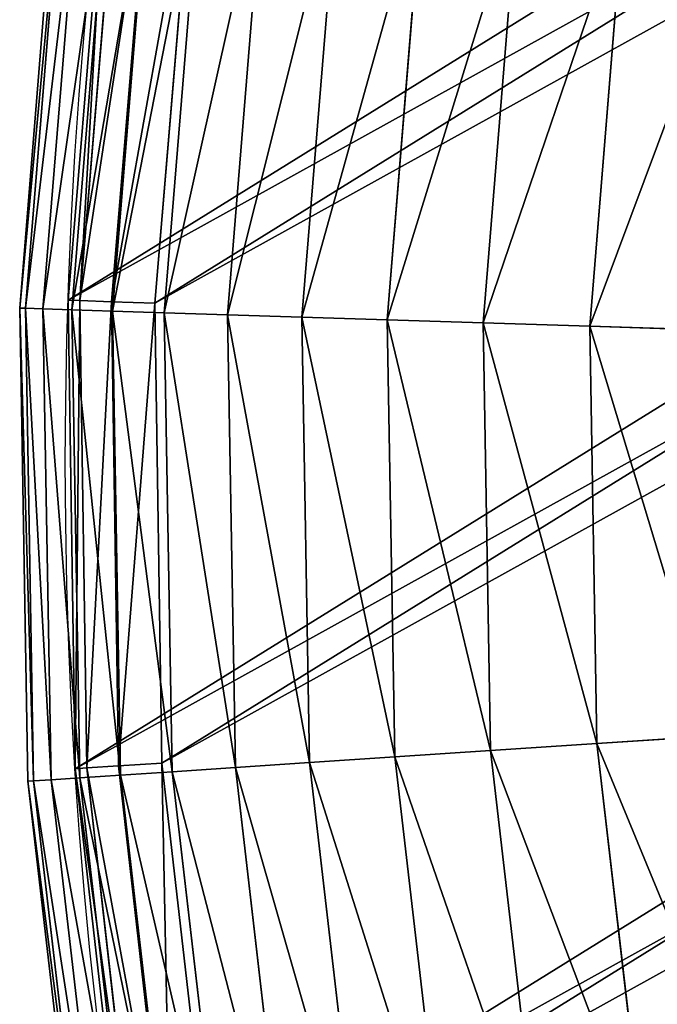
# Model space of a CAD drawing. Extents: x 5 to 635, y -14 to 121.
# Tile 143 of 256: x 360 to 367, y 48 to 58. Entities that reach past the tile are written whole.
import ezdxf

# ---------------------------------------------------------------- set-up
doc = ezdxf.new("R2010")
doc.units = 0
doc.layers.get('0').update_dxf_attribs({"color": 13, "linetype": 'CONTINUOUS'})

# ---------------------------------------------------------------- blocks, each defined once
blk = doc.blocks.new('COMPONENT_4')
for p, q in [((0.397, 56.46, 49.94), (0, 51.57, 49.94)), ((0.457, 56.453, 47.486), (0.06, 51.568, 47.486)), ((0.457, 56.453, 52.393), (0.06, 51.568, 52.393)), ((0.636, 56.429, 45.039), (0.241, 51.562, 45.039)), ((0.636, 56.429, 54.841), (0.241, 51.562, 54.841)), ((0.934, 56.39, 42.603), (0.542, 51.552, 42.603)), ((0.934, 56.39, 57.276), (0.542, 51.552, 57.276)), ((1.351, 56.336, 40.185), (0.961, 51.539, 40.185)), ((1.351, 56.336, 59.694), (0.961, 51.539, 59.694)), ((1.885, 56.266, 37.791), (1.499, 51.522, 37.791)), ((1.885, 56.266, 62.089), (1.499, 51.522, 62.089)), ((2.534, 56.181, 35.426), (2.154, 51.501, 35.426)), ((2.534, 56.181, 64.454), (2.154, 51.501, 64.454)), ((3.299, 56.081, 33.095), (2.925, 51.476, 33.095)), ((3.299, 56.081, 66.784), (2.925, 51.476, 66.784)), ((4.175, 55.966, 30.806), (3.809, 51.448, 30.806)), ((4.175, 55.966, 69.074), (3.809, 51.448, 69.074)), ((5.163, 55.837, 28.562), (4.804, 51.416, 28.562)), ((5.163, 55.837, 71.318), (4.804, 51.416, 71.318)), ((6.258, 55.694, 26.37), (5.908, 51.381, 26.37)), ((6.258, 55.694, 73.51), (5.908, 51.381, 73.51)), ((0.06, 51.568, 47.486), (0, 51.57, 49.94)), ((0, 51.57, 49.94), (0.084, 46.664, 49.94)), ((0, 51.57, 49.94), (0.06, 51.568, 52.393)), ((0.241, 51.562, 45.039), (0.06, 51.568, 47.486)), ((0.06, 51.568, 47.486), (0.144, 46.668, 47.486)), ((0.06, 51.568, 52.393), (0.241, 51.562, 54.841)), ((0.06, 51.568, 52.393), (0.144, 46.668, 52.393)), ((0.542, 51.552, 42.603), (0.241, 51.562, 45.039)), ((0.241, 51.562, 45.039), (0.325, 46.68, 45.039)), ((0.241, 51.562, 54.841), (0.542, 51.552, 57.276)), ((0.241, 51.562, 54.841), (0.325, 46.68, 54.841)), ((0.961, 51.539, 40.185), (0.542, 51.552, 42.603)), ((0.542, 51.552, 42.603), (0.625, 46.7, 42.603)), ((0.542, 51.552, 57.276), (0.961, 51.539, 59.694)), ((0.542, 51.552, 57.276), (0.625, 46.7, 57.276)), ((1.499, 51.522, 37.791), (0.961, 51.539, 40.185)), ((0.961, 51.539, 40.185), (1.044, 46.727, 40.185)), ((0.961, 51.539, 59.694), (1.499, 51.522, 62.089)), ((0.961, 51.539, 59.694), (1.044, 46.727, 59.694)), ((2.154, 51.501, 35.426), (1.499, 51.522, 37.791)), ((1.499, 51.522, 37.791), (1.581, 46.763, 37.791)), ((1.499, 51.522, 62.089), (2.154, 51.501, 64.454)), ((1.499, 51.522, 62.089), (1.581, 46.763, 62.089)), ((2.925, 51.476, 33.095), (2.154, 51.501, 35.426)), ((2.154, 51.501, 35.426), (2.235, 46.806, 35.426)), ((2.154, 51.501, 64.454), (2.925, 51.476, 66.784)), ((2.154, 51.501, 64.454), (2.235, 46.806, 64.454)), ((3.809, 51.448, 30.806), (2.925, 51.476, 33.095)), ((2.925, 51.476, 33.095), (3.004, 46.858, 33.095)), ((2.925, 51.476, 66.784), (3.809, 51.448, 69.074)), ((2.925, 51.476, 66.784), (3.004, 46.858, 66.784)), ((4.804, 51.416, 28.562), (3.809, 51.448, 30.806)), ((3.809, 51.448, 30.806), (3.887, 46.916, 30.806)), ((3.809, 51.448, 69.074), (4.804, 51.416, 71.318)), ((3.809, 51.448, 69.074), (3.887, 46.916, 69.074)), ((5.908, 51.381, 26.37), (4.804, 51.416, 28.562)), ((4.804, 51.416, 28.562), (4.88, 46.982, 28.562)), ((4.804, 51.416, 71.318), (5.908, 51.381, 73.51)), ((4.804, 51.416, 71.318), (4.88, 46.982, 71.318)), ((7.119, 51.343, 24.235), (5.908, 51.381, 26.37)), ((5.908, 51.381, 26.37), (5.982, 47.055, 26.37)), ((5.908, 51.381, 73.51), (7.119, 51.343, 75.645)), ((5.908, 51.381, 73.51), (5.982, 47.055, 73.51)), ((7.191, 47.135, 24.235), (5.982, 47.055, 26.37)), ((5.982, 47.055, 73.51), (7.191, 47.135, 75.645)), ((4.88, 46.982, 28.562), (3.887, 46.916, 30.806)), ((3.887, 46.916, 69.074), (4.88, 46.982, 71.318)), ((5.982, 47.055, 26.37), (4.88, 46.982, 28.562)), ((4.88, 46.982, 71.318), (5.982, 47.055, 73.51)), ((4.88, 46.982, 28.562), (5.391, 42.576, 28.562)), ((4.88, 46.982, 71.318), (5.391, 42.576, 71.318)), ((5.982, 47.055, 26.37), (6.48, 42.757, 26.37)), ((5.982, 47.055, 73.51), (6.48, 42.757, 73.51)), ((3.004, 46.858, 33.095), (2.235, 46.806, 35.426)), ((2.235, 46.806, 64.454), (3.004, 46.858, 66.784)), ((3.887, 46.916, 30.806), (3.004, 46.858, 33.095)), ((3.004, 46.858, 66.784), (3.887, 46.916, 69.074)), ((3.004, 46.858, 33.095), (3.536, 42.269, 33.095)), ((3.004, 46.858, 66.784), (3.536, 42.269, 66.784)), ((3.887, 46.916, 30.806), (4.408, 42.413, 30.806)), ((3.887, 46.916, 69.074), (4.408, 42.413, 69.074)), ((1.581, 46.763, 37.791), (1.044, 46.727, 40.185)), ((1.044, 46.727, 59.694), (1.581, 46.763, 62.089)), ((2.235, 46.806, 35.426), (1.581, 46.763, 37.791)), ((1.581, 46.763, 62.089), (2.235, 46.806, 64.454)), ((1.581, 46.763, 37.791), (2.129, 42.035, 37.791)), ((1.581, 46.763, 62.089), (2.129, 42.035, 62.089)), ((2.235, 46.806, 35.426), (2.776, 42.142, 35.426)), ((2.235, 46.806, 64.454), (2.776, 42.142, 64.454)), ((0.144, 46.668, 47.486), (0.084, 46.664, 49.94)), ((0.084, 46.664, 49.94), (0.144, 46.668, 52.393)), ((0.084, 46.664, 49.94), (0.649, 41.79, 49.94)), ((0.325, 46.68, 45.039), (0.144, 46.668, 47.486)), ((0.144, 46.668, 52.393), (0.325, 46.68, 54.841)), ((0.144, 46.668, 47.486), (0.709, 41.799, 47.486)), ((0.144, 46.668, 52.393), (0.709, 41.799, 52.393)), ((0.625, 46.7, 42.603), (0.325, 46.68, 45.039)), ((0.325, 46.68, 54.841), (0.625, 46.7, 57.276)), ((0.325, 46.68, 45.039), (0.887, 41.829, 45.039)), ((0.325, 46.68, 54.841), (0.887, 41.829, 54.841)), ((1.044, 46.727, 40.185), (0.625, 46.7, 42.603)), ((0.625, 46.7, 57.276), (1.044, 46.727, 59.694)), ((0.625, 46.7, 42.603), (1.184, 41.878, 42.603)), ((0.625, 46.7, 57.276), (1.184, 41.878, 57.276)), ((1.044, 46.727, 40.185), (1.598, 41.947, 40.185)), ((1.044, 46.727, 59.694), (1.598, 41.947, 59.694))]:
    blk.add_line(p, q)
mesh = blk.add_polyface()
corners = [(0, 51.57, 49.94), (0.457, 56.453, 47.486), (0.06, 51.568, 47.486), (0.397, 56.46, 49.94)]
mesh.append_faces([[corners[k] for k in face] for face in [(0, 1, 2), (1, 0, 3)]], dxfattribs={"vtx0": -1})
mesh = blk.add_polyface()
corners = [(0.457, 56.453, 52.393), (0, 51.57, 49.94), (0.06, 51.568, 52.393), (0.397, 56.46, 49.94)]
mesh.append_faces([[corners[k] for k in face] for face in [(0, 1, 2), (1, 0, 3)]], dxfattribs={"vtx0": -1})
mesh = blk.add_polyface()
corners = [(0.06, 51.568, 47.486), (0.636, 56.429, 45.039), (0.241, 51.562, 45.039), (0.457, 56.453, 47.486)]
mesh.append_faces([[corners[k] for k in face] for face in [(0, 1, 2), (1, 0, 3)]], dxfattribs={"vtx0": -1})
mesh = blk.add_polyface()
corners = [(0.636, 56.429, 54.841), (0.06, 51.568, 52.393), (0.241, 51.562, 54.841), (0.457, 56.453, 52.393)]
mesh.append_faces([[corners[k] for k in face] for face in [(0, 1, 2), (1, 0, 3)]], dxfattribs={"vtx0": -1})
mesh = blk.add_polyface()
corners = [(0.241, 51.562, 45.039), (0.934, 56.39, 42.603), (0.542, 51.552, 42.603), (0.636, 56.429, 45.039)]
mesh.append_faces([[corners[k] for k in face] for face in [(0, 1, 2), (1, 0, 3)]], dxfattribs={"vtx0": -1})
mesh = blk.add_polyface()
corners = [(0.934, 56.39, 57.276), (0.241, 51.562, 54.841), (0.542, 51.552, 57.276), (0.636, 56.429, 54.841)]
mesh.append_faces([[corners[k] for k in face] for face in [(0, 1, 2), (1, 0, 3)]], dxfattribs={"vtx0": -1})
mesh = blk.add_polyface()
corners = [(0.542, 51.552, 42.603), (1.351, 56.336, 40.185), (0.961, 51.539, 40.185), (0.934, 56.39, 42.603)]
mesh.append_faces([[corners[k] for k in face] for face in [(0, 1, 2), (1, 0, 3)]], dxfattribs={"vtx0": -1})
mesh = blk.add_polyface()
corners = [(1.351, 56.336, 59.694), (0.542, 51.552, 57.276), (0.961, 51.539, 59.694), (0.934, 56.39, 57.276)]
mesh.append_faces([[corners[k] for k in face] for face in [(0, 1, 2), (1, 0, 3)]], dxfattribs={"vtx0": -1})
mesh = blk.add_polyface()
corners = [(0.961, 51.539, 40.185), (1.885, 56.266, 37.791), (1.499, 51.522, 37.791), (1.351, 56.336, 40.185)]
mesh.append_faces([[corners[k] for k in face] for face in [(0, 1, 2), (1, 0, 3)]], dxfattribs={"vtx0": -1})
mesh = blk.add_polyface()
corners = [(1.885, 56.266, 62.089), (0.961, 51.539, 59.694), (1.499, 51.522, 62.089), (1.351, 56.336, 59.694)]
mesh.append_faces([[corners[k] for k in face] for face in [(0, 1, 2), (1, 0, 3)]], dxfattribs={"vtx0": -1})
mesh = blk.add_polyface()
corners = [(1.499, 51.522, 37.791), (2.534, 56.181, 35.426), (2.154, 51.501, 35.426), (1.885, 56.266, 37.791)]
mesh.append_faces([[corners[k] for k in face] for face in [(0, 1, 2), (1, 0, 3)]], dxfattribs={"vtx0": -1})
mesh = blk.add_polyface()
corners = [(2.534, 56.181, 64.454), (1.499, 51.522, 62.089), (2.154, 51.501, 64.454), (1.885, 56.266, 62.089)]
mesh.append_faces([[corners[k] for k in face] for face in [(0, 1, 2), (1, 0, 3)]], dxfattribs={"vtx0": -1})
mesh = blk.add_polyface()
corners = [(2.154, 51.501, 35.426), (3.299, 56.081, 33.095), (2.925, 51.476, 33.095), (2.534, 56.181, 35.426)]
mesh.append_faces([[corners[k] for k in face] for face in [(0, 1, 2), (1, 0, 3)]], dxfattribs={"vtx0": -1})
mesh = blk.add_polyface()
corners = [(3.299, 56.081, 66.784), (2.154, 51.501, 64.454), (2.925, 51.476, 66.784), (2.534, 56.181, 64.454)]
mesh.append_faces([[corners[k] for k in face] for face in [(0, 1, 2), (1, 0, 3)]], dxfattribs={"vtx0": -1})
mesh = blk.add_polyface()
corners = [(2.925, 51.476, 33.095), (4.175, 55.966, 30.806), (3.809, 51.448, 30.806), (3.299, 56.081, 33.095)]
mesh.append_faces([[corners[k] for k in face] for face in [(0, 1, 2), (1, 0, 3)]], dxfattribs={"vtx0": -1})
mesh = blk.add_polyface()
corners = [(4.175, 55.966, 69.074), (2.925, 51.476, 66.784), (3.809, 51.448, 69.074), (3.299, 56.081, 66.784)]
mesh.append_faces([[corners[k] for k in face] for face in [(0, 1, 2), (1, 0, 3)]], dxfattribs={"vtx0": -1})
mesh = blk.add_polyface()
corners = [(3.809, 51.448, 30.806), (5.163, 55.837, 28.562), (4.804, 51.416, 28.562), (4.175, 55.966, 30.806)]
mesh.append_faces([[corners[k] for k in face] for face in [(0, 1, 2), (1, 0, 3)]], dxfattribs={"vtx0": -1})
mesh = blk.add_polyface()
corners = [(5.163, 55.837, 71.318), (3.809, 51.448, 69.074), (4.804, 51.416, 71.318), (4.175, 55.966, 69.074)]
mesh.append_faces([[corners[k] for k in face] for face in [(0, 1, 2), (1, 0, 3)]], dxfattribs={"vtx0": -1})
mesh = blk.add_polyface()
corners = [(4.804, 51.416, 28.562), (6.258, 55.694, 26.37), (5.908, 51.381, 26.37), (5.163, 55.837, 28.562)]
mesh.append_faces([[corners[k] for k in face] for face in [(0, 1, 2), (1, 0, 3)]], dxfattribs={"vtx0": -1})
mesh = blk.add_polyface()
corners = [(6.258, 55.694, 73.51), (4.804, 51.416, 71.318), (5.908, 51.381, 73.51), (5.163, 55.837, 71.318)]
mesh.append_faces([[corners[k] for k in face] for face in [(0, 1, 2), (1, 0, 3)]], dxfattribs={"vtx0": -1})
mesh = blk.add_polyface()
corners = [(5.908, 51.381, 26.37), (7.459, 55.537, 24.235), (7.119, 51.343, 24.235), (6.258, 55.694, 26.37)]
mesh.append_faces([[corners[k] for k in face] for face in [(0, 1, 2), (1, 0, 3)]], dxfattribs={"vtx0": -1})
mesh = blk.add_polyface()
corners = [(7.459, 55.537, 75.645), (5.908, 51.381, 73.51), (7.119, 51.343, 75.645), (6.258, 55.694, 73.51)]
mesh.append_faces([[corners[k] for k in face] for face in [(0, 1, 2), (1, 0, 3)]], dxfattribs={"vtx0": -1})
mesh = blk.add_polyface()
corners = [(0, 51.57, 49.94), (0.144, 46.668, 47.486), (0.084, 46.664, 49.94), (0.06, 51.568, 47.486)]
mesh.append_faces([[corners[k] for k in face] for face in [(0, 1, 2), (1, 0, 3)]], dxfattribs={"vtx0": -1})
mesh = blk.add_polyface()
corners = [(0.144, 46.668, 52.393), (0, 51.57, 49.94), (0.084, 46.664, 49.94), (0.06, 51.568, 52.393)]
mesh.append_faces([[corners[k] for k in face] for face in [(0, 1, 2), (1, 0, 3)]], dxfattribs={"vtx0": -1})
mesh = blk.add_polyface()
corners = [(0.06, 51.568, 47.486), (0.325, 46.68, 45.039), (0.144, 46.668, 47.486), (0.241, 51.562, 45.039)]
mesh.append_faces([[corners[k] for k in face] for face in [(0, 1, 2), (1, 0, 3)]], dxfattribs={"vtx0": -1})
mesh = blk.add_polyface()
corners = [(0.325, 46.68, 54.841), (0.06, 51.568, 52.393), (0.144, 46.668, 52.393), (0.241, 51.562, 54.841)]
mesh.append_faces([[corners[k] for k in face] for face in [(0, 1, 2), (1, 0, 3)]], dxfattribs={"vtx0": -1})
mesh = blk.add_polyface()
corners = [(0.241, 51.562, 45.039), (0.625, 46.7, 42.603), (0.325, 46.68, 45.039), (0.542, 51.552, 42.603)]
mesh.append_faces([[corners[k] for k in face] for face in [(0, 1, 2), (1, 0, 3)]], dxfattribs={"vtx0": -1})
mesh = blk.add_polyface()
corners = [(0.625, 46.7, 57.276), (0.241, 51.562, 54.841), (0.325, 46.68, 54.841), (0.542, 51.552, 57.276)]
mesh.append_faces([[corners[k] for k in face] for face in [(0, 1, 2), (1, 0, 3)]], dxfattribs={"vtx0": -1})
mesh = blk.add_polyface()
corners = [(0.542, 51.552, 42.603), (1.044, 46.727, 40.185), (0.625, 46.7, 42.603), (0.961, 51.539, 40.185)]
mesh.append_faces([[corners[k] for k in face] for face in [(0, 1, 2), (1, 0, 3)]], dxfattribs={"vtx0": -1})
mesh = blk.add_polyface()
corners = [(1.044, 46.727, 59.694), (0.542, 51.552, 57.276), (0.625, 46.7, 57.276), (0.961, 51.539, 59.694)]
mesh.append_faces([[corners[k] for k in face] for face in [(0, 1, 2), (1, 0, 3)]], dxfattribs={"vtx0": -1})
mesh = blk.add_polyface()
corners = [(0.961, 51.539, 40.185), (1.581, 46.763, 37.791), (1.044, 46.727, 40.185), (1.499, 51.522, 37.791)]
mesh.append_faces([[corners[k] for k in face] for face in [(0, 1, 2), (1, 0, 3)]], dxfattribs={"vtx0": -1})
mesh = blk.add_polyface()
corners = [(1.581, 46.763, 62.089), (0.961, 51.539, 59.694), (1.044, 46.727, 59.694), (1.499, 51.522, 62.089)]
mesh.append_faces([[corners[k] for k in face] for face in [(0, 1, 2), (1, 0, 3)]], dxfattribs={"vtx0": -1})
mesh = blk.add_polyface()
corners = [(1.499, 51.522, 37.791), (2.235, 46.806, 35.426), (1.581, 46.763, 37.791), (2.154, 51.501, 35.426)]
mesh.append_faces([[corners[k] for k in face] for face in [(0, 1, 2), (1, 0, 3)]], dxfattribs={"vtx0": -1})
mesh = blk.add_polyface()
corners = [(2.235, 46.806, 64.454), (1.499, 51.522, 62.089), (1.581, 46.763, 62.089), (2.154, 51.501, 64.454)]
mesh.append_faces([[corners[k] for k in face] for face in [(0, 1, 2), (1, 0, 3)]], dxfattribs={"vtx0": -1})
mesh = blk.add_polyface()
corners = [(2.154, 51.501, 35.426), (3.004, 46.858, 33.095), (2.235, 46.806, 35.426), (2.925, 51.476, 33.095)]
mesh.append_faces([[corners[k] for k in face] for face in [(0, 1, 2), (1, 0, 3)]], dxfattribs={"vtx0": -1})
mesh = blk.add_polyface()
corners = [(3.004, 46.858, 66.784), (2.154, 51.501, 64.454), (2.235, 46.806, 64.454), (2.925, 51.476, 66.784)]
mesh.append_faces([[corners[k] for k in face] for face in [(0, 1, 2), (1, 0, 3)]], dxfattribs={"vtx0": -1})
mesh = blk.add_polyface()
corners = [(2.925, 51.476, 33.095), (3.887, 46.916, 30.806), (3.004, 46.858, 33.095), (3.809, 51.448, 30.806)]
mesh.append_faces([[corners[k] for k in face] for face in [(0, 1, 2), (1, 0, 3)]], dxfattribs={"vtx0": -1})
mesh = blk.add_polyface()
corners = [(3.887, 46.916, 69.074), (2.925, 51.476, 66.784), (3.004, 46.858, 66.784), (3.809, 51.448, 69.074)]
mesh.append_faces([[corners[k] for k in face] for face in [(0, 1, 2), (1, 0, 3)]], dxfattribs={"vtx0": -1})
mesh = blk.add_polyface()
corners = [(3.809, 51.448, 30.806), (4.88, 46.982, 28.562), (3.887, 46.916, 30.806), (4.804, 51.416, 28.562)]
mesh.append_faces([[corners[k] for k in face] for face in [(0, 1, 2), (1, 0, 3)]], dxfattribs={"vtx0": -1})
mesh = blk.add_polyface()
corners = [(4.88, 46.982, 71.318), (3.809, 51.448, 69.074), (3.887, 46.916, 69.074), (4.804, 51.416, 71.318)]
mesh.append_faces([[corners[k] for k in face] for face in [(0, 1, 2), (1, 0, 3)]], dxfattribs={"vtx0": -1})
mesh = blk.add_polyface()
corners = [(4.804, 51.416, 28.562), (5.982, 47.055, 26.37), (4.88, 46.982, 28.562), (5.908, 51.381, 26.37)]
mesh.append_faces([[corners[k] for k in face] for face in [(0, 1, 2), (1, 0, 3)]], dxfattribs={"vtx0": -1})
mesh = blk.add_polyface()
corners = [(5.982, 47.055, 73.51), (4.804, 51.416, 71.318), (4.88, 46.982, 71.318), (5.908, 51.381, 73.51)]
mesh.append_faces([[corners[k] for k in face] for face in [(0, 1, 2), (1, 0, 3)]], dxfattribs={"vtx0": -1})
mesh = blk.add_polyface()
corners = [(5.908, 51.381, 26.37), (7.191, 47.135, 24.235), (5.982, 47.055, 26.37), (7.119, 51.343, 24.235)]
mesh.append_faces([[corners[k] for k in face] for face in [(0, 1, 2), (1, 0, 3)]], dxfattribs={"vtx0": -1})
mesh = blk.add_polyface()
corners = [(7.191, 47.135, 75.645), (5.908, 51.381, 73.51), (5.982, 47.055, 73.51), (7.119, 51.343, 75.645)]
mesh.append_faces([[corners[k] for k in face] for face in [(0, 1, 2), (1, 0, 3)]], dxfattribs={"vtx0": -1})
mesh = blk.add_polyface()
corners = [(5.982, 47.055, 26.37), (7.675, 42.955, 24.235), (6.48, 42.757, 26.37), (7.191, 47.135, 24.235)]
mesh.append_faces([[corners[k] for k in face] for face in [(0, 1, 2), (1, 0, 3)]], dxfattribs={"vtx0": -1})
mesh = blk.add_polyface()
corners = [(7.675, 42.955, 75.645), (5.982, 47.055, 73.51), (6.48, 42.757, 73.51), (7.191, 47.135, 75.645)]
mesh.append_faces([[corners[k] for k in face] for face in [(0, 1, 2), (1, 0, 3)]], dxfattribs={"vtx0": -1})
mesh = blk.add_polyface()
corners = [(3.887, 46.916, 30.806), (5.391, 42.576, 28.562), (4.408, 42.413, 30.806), (4.88, 46.982, 28.562)]
mesh.append_faces([[corners[k] for k in face] for face in [(0, 1, 2), (1, 0, 3)]], dxfattribs={"vtx0": -1})
mesh = blk.add_polyface()
corners = [(5.391, 42.576, 71.318), (3.887, 46.916, 69.074), (4.408, 42.413, 69.074), (4.88, 46.982, 71.318)]
mesh.append_faces([[corners[k] for k in face] for face in [(0, 1, 2), (1, 0, 3)]], dxfattribs={"vtx0": -1})
mesh = blk.add_polyface()
corners = [(4.88, 46.982, 28.562), (6.48, 42.757, 26.37), (5.391, 42.576, 28.562), (5.982, 47.055, 26.37)]
mesh.append_faces([[corners[k] for k in face] for face in [(0, 1, 2), (1, 0, 3)]], dxfattribs={"vtx0": -1})
mesh = blk.add_polyface()
corners = [(6.48, 42.757, 73.51), (4.88, 46.982, 71.318), (5.391, 42.576, 71.318), (5.982, 47.055, 73.51)]
mesh.append_faces([[corners[k] for k in face] for face in [(0, 1, 2), (1, 0, 3)]], dxfattribs={"vtx0": -1})
mesh = blk.add_polyface()
corners = [(2.235, 46.806, 35.426), (3.536, 42.269, 33.095), (2.776, 42.142, 35.426), (3.004, 46.858, 33.095)]
mesh.append_faces([[corners[k] for k in face] for face in [(0, 1, 2), (1, 0, 3)]], dxfattribs={"vtx0": -1})
mesh = blk.add_polyface()
corners = [(3.536, 42.269, 66.784), (2.235, 46.806, 64.454), (2.776, 42.142, 64.454), (3.004, 46.858, 66.784)]
mesh.append_faces([[corners[k] for k in face] for face in [(0, 1, 2), (1, 0, 3)]], dxfattribs={"vtx0": -1})
mesh = blk.add_polyface()
corners = [(3.004, 46.858, 33.095), (4.408, 42.413, 30.806), (3.536, 42.269, 33.095), (3.887, 46.916, 30.806)]
mesh.append_faces([[corners[k] for k in face] for face in [(0, 1, 2), (1, 0, 3)]], dxfattribs={"vtx0": -1})
mesh = blk.add_polyface()
corners = [(4.408, 42.413, 69.074), (3.004, 46.858, 66.784), (3.536, 42.269, 66.784), (3.887, 46.916, 69.074)]
mesh.append_faces([[corners[k] for k in face] for face in [(0, 1, 2), (1, 0, 3)]], dxfattribs={"vtx0": -1})
mesh = blk.add_polyface()
corners = [(1.044, 46.727, 40.185), (2.129, 42.035, 37.791), (1.598, 41.947, 40.185), (1.581, 46.763, 37.791)]
mesh.append_faces([[corners[k] for k in face] for face in [(0, 1, 2), (1, 0, 3)]], dxfattribs={"vtx0": -1})
mesh = blk.add_polyface()
corners = [(2.129, 42.035, 62.089), (1.044, 46.727, 59.694), (1.598, 41.947, 59.694), (1.581, 46.763, 62.089)]
mesh.append_faces([[corners[k] for k in face] for face in [(0, 1, 2), (1, 0, 3)]], dxfattribs={"vtx0": -1})
mesh = blk.add_polyface()
corners = [(1.581, 46.763, 37.791), (2.776, 42.142, 35.426), (2.129, 42.035, 37.791), (2.235, 46.806, 35.426)]
mesh.append_faces([[corners[k] for k in face] for face in [(0, 1, 2), (1, 0, 3)]], dxfattribs={"vtx0": -1})
mesh = blk.add_polyface()
corners = [(2.776, 42.142, 64.454), (1.581, 46.763, 62.089), (2.129, 42.035, 62.089), (2.235, 46.806, 64.454)]
mesh.append_faces([[corners[k] for k in face] for face in [(0, 1, 2), (1, 0, 3)]], dxfattribs={"vtx0": -1})
mesh = blk.add_polyface()
corners = [(0.084, 46.664, 49.94), (0.709, 41.799, 47.486), (0.649, 41.79, 49.94), (0.144, 46.668, 47.486)]
mesh.append_faces([[corners[k] for k in face] for face in [(0, 1, 2), (1, 0, 3)]], dxfattribs={"vtx0": -1})
mesh = blk.add_polyface()
corners = [(0.709, 41.799, 52.393), (0.084, 46.664, 49.94), (0.649, 41.79, 49.94), (0.144, 46.668, 52.393)]
mesh.append_faces([[corners[k] for k in face] for face in [(0, 1, 2), (1, 0, 3)]], dxfattribs={"vtx0": -1})
mesh = blk.add_polyface()
corners = [(0.144, 46.668, 47.486), (0.887, 41.829, 45.039), (0.709, 41.799, 47.486), (0.325, 46.68, 45.039)]
mesh.append_faces([[corners[k] for k in face] for face in [(0, 1, 2), (1, 0, 3)]], dxfattribs={"vtx0": -1})
mesh = blk.add_polyface()
corners = [(0.887, 41.829, 54.841), (0.144, 46.668, 52.393), (0.709, 41.799, 52.393), (0.325, 46.68, 54.841)]
mesh.append_faces([[corners[k] for k in face] for face in [(0, 1, 2), (1, 0, 3)]], dxfattribs={"vtx0": -1})
mesh = blk.add_polyface()
corners = [(0.325, 46.68, 45.039), (1.184, 41.878, 42.603), (0.887, 41.829, 45.039), (0.625, 46.7, 42.603)]
mesh.append_faces([[corners[k] for k in face] for face in [(0, 1, 2), (1, 0, 3)]], dxfattribs={"vtx0": -1})
mesh = blk.add_polyface()
corners = [(1.184, 41.878, 57.276), (0.325, 46.68, 54.841), (0.887, 41.829, 54.841), (0.625, 46.7, 57.276)]
mesh.append_faces([[corners[k] for k in face] for face in [(0, 1, 2), (1, 0, 3)]], dxfattribs={"vtx0": -1})
mesh = blk.add_polyface()
corners = [(0.625, 46.7, 42.603), (1.598, 41.947, 40.185), (1.184, 41.878, 42.603), (1.044, 46.727, 40.185)]
mesh.append_faces([[corners[k] for k in face] for face in [(0, 1, 2), (1, 0, 3)]], dxfattribs={"vtx0": -1})
mesh = blk.add_polyface()
corners = [(1.598, 41.947, 59.694), (0.625, 46.7, 57.276), (1.184, 41.878, 57.276), (1.044, 46.727, 59.694)]
mesh.append_faces([[corners[k] for k in face] for face in [(0, 1, 2), (1, 0, 3)]], dxfattribs={"vtx0": -1})
blk = doc.blocks.new('COMPONENT_5')
blk.add_blockref('COMPONENT_4', (0, 0))
blk = doc.blocks.new('GROUP_1')
for p, q in [((76.918, 99.342, 19), (72.464, 101.279, 19)), ((72.421, 101.166, 19.5), (76.865, 99.234, 19.5)), ((72.304, 100.858, 19.866), (76.719, 98.938, 19.866)), ((76.519, 98.534, 20), (72.145, 100.436, 20)), ((76.865, 99.234, 19.5), (76.918, 99.342, 19)), ((76.918, 99.342, -5), (76.918, 99.342, 19)), ((81.162, 96.977, 19), (76.918, 99.342, 19)), ((76.719, 98.938, 19.866), (76.865, 99.234, 19.5)), ((76.865, 99.234, 19.5), (81.098, 96.875, 19.5)), ((76.519, 98.534, 20), (76.719, 98.938, 19.866)), ((76.719, 98.938, 19.866), (80.923, 96.595, 19.866)), ((80.685, 96.213, 20), (76.519, 98.534, 20)), ((81.098, 96.875, 19.5), (81.162, 96.977, 19)), ((81.162, 96.977, -5), (81.162, 96.977, 19)), ((85.153, 94.208, 19), (81.162, 96.977, 19)), ((80.923, 96.595, 19.866), (81.098, 96.875, 19.5)), ((81.098, 96.875, 19.5), (85.079, 94.112, 19.5)), ((80.685, 96.213, 20), (80.923, 96.595, 19.866)), ((80.923, 96.595, 19.866), (84.878, 93.851, 19.866)), ((84.603, 93.494, 20), (80.685, 96.213, 20))]:
    blk.add_line(p, q)
blk.add_circle((54.973, 54.973, -5), 49.5)
mesh = blk.add_polyface()
corners = [(5.582, 58.268, -5), (5.889, 48.57, -5), (5.497, 53.411, -5), (6.143, 63.094, -5), (6.752, 43.789, -5), (7.174, 67.841, -5), (8.081, 39.117, -5), (8.666, 72.464, -5), (9.861, 34.597, -5), (10.603, 76.918, -5), (12.075, 30.273, -5), (12.968, 81.162, -5), (14.703, 26.187, -5), (15.737, 85.153, -5), (17.718, 22.379, -5), (18.884, 88.853, -5), (21.092, 18.884, -5), (22.379, 92.227, -5), (24.793, 15.737, -5), (26.187, 95.243, -5), (28.784, 12.968, -5), (30.273, 97.87, -5), (33.027, 10.603, -5), (34.597, 100.084, -5), (37.482, 8.666, -5), (39.117, 101.864, -5), (42.105, 7.174, -5), (43.789, 103.193, -5), (46.852, 6.143, -5), (48.57, 104.057, -5), (51.677, 5.582, -5), (53.411, 104.448, -5), (56.534, 5.497, -5), (58.268, 104.363, -5), (61.376, 5.889, -5), (63.094, 103.802, -5), (66.156, 6.752, -5), (67.841, 102.771, -5), (70.829, 8.081, -5), (72.464, 101.279, -5), (75.348, 9.861, -5), (76.918, 99.342, -5), (79.672, 12.075, -5), (81.162, 96.977, -5), (83.758, 14.703, -5), (85.153, 94.208, -5), (87.566, 17.718, -5), (88.853, 91.061, -5), (91.061, 21.092, -5), (92.227, 87.566, -5), (94.208, 24.793, -5), (95.243, 83.758, -5), (96.977, 28.784, -5), (97.87, 79.672, -5), (99.342, 33.027, -5), (100.084, 75.348, -5), (101.279, 37.482, -5), (101.864, 70.829, -5), (102.771, 42.105, -5), (103.193, 66.156, -5), (103.802, 46.852, -5), (104.057, 61.376, -5), (104.363, 51.677, -5), (104.448, 56.534, -5)]
mesh.append_faces([[corners[k] for k in face] for face in [(0, 1, 2), (62, 61, 63)]], dxfattribs={"vtx0": -1})
mesh.append_faces([[corners[k] for k in face] for face in [(1, 3, 4), (4, 5, 6), (6, 7, 8), (8, 9, 10), (10, 11, 12), (12, 13, 14), (14, 15, 16), (16, 17, 18), (18, 19, 20), (20, 21, 22), (22, 23, 24), (24, 25, 26), (26, 27, 28), (28, 29, 30), (30, 31, 32), (32, 33, 34), (34, 35, 36), (36, 37, 38), (38, 39, 40), (40, 41, 42), (42, 43, 44), (44, 45, 46), (46, 47, 48), (48, 49, 50), (50, 51, 52), (52, 53, 54), (54, 55, 56), (56, 57, 58), (58, 59, 60), (60, 61, 62)]], dxfattribs={"vtx0": -1, "vtx1": -1})
mesh.append_faces([[corners[k] for k in face] for face in [(1, 0, 3), (4, 3, 5), (6, 5, 7), (8, 7, 9), (10, 9, 11), (12, 11, 13), (14, 13, 15), (16, 15, 17), (18, 17, 19), (20, 19, 21), (22, 21, 23), (24, 23, 25), (26, 25, 27), (28, 27, 29), (30, 29, 31), (32, 31, 33), (34, 33, 35), (36, 35, 37), (38, 37, 39), (40, 39, 41), (42, 41, 43), (44, 43, 45), (46, 45, 47), (48, 47, 49), (50, 49, 51), (52, 51, 53), (54, 53, 55), (56, 55, 57), (58, 57, 59), (60, 59, 61)]], dxfattribs={"vtx0": -1, "vtx2": -1})
mesh = blk.add_polyface()
corners = [(6.782, 48.686, 20), (6.482, 58.208, 20), (6.398, 53.44, 20), (7.032, 62.946, 20), (7.63, 43.993, 20), (8.045, 67.606, 20), (8.934, 39.405, 20), (9.509, 72.145, 20), (10.682, 34.968, 20), (11.411, 76.519, 20), (12.856, 30.723, 20), (13.733, 80.685, 20), (15.436, 26.711, 20), (16.451, 84.603, 20), (18.396, 22.972, 20), (19.541, 88.236, 20), (21.709, 19.541, 20), (22.972, 91.549, 20), (25.342, 16.451, 20), (26.711, 94.509, 20), (29.26, 13.733, 20), (30.723, 97.089, 20), (33.426, 11.411, 20), (34.968, 99.263, 20), (37.8, 9.509, 20), (39.405, 101.011, 20), (42.339, 8.045, 20), (43.993, 102.315, 20), (47, 7.032, 20), (48.686, 103.163, 20), (51.737, 6.482, 20), (53.44, 103.547, 20), (56.505, 6.398, 20), (58.208, 103.464, 20), (61.259, 6.782, 20), (62.946, 102.913, 20), (65.952, 7.63, 20), (67.606, 101.901, 20), (70.54, 8.934, 20), (72.145, 100.436, 20), (74.977, 10.682, 20), (76.519, 98.534, 20), (79.222, 12.856, 20), (80.685, 96.213, 20), (83.234, 15.436, 20), (84.603, 93.494, 20), (86.973, 18.396, 20), (88.236, 90.404, 20), (90.404, 21.709, 20), (91.549, 86.973, 20), (93.494, 25.342, 20), (94.509, 83.234, 20), (96.213, 29.26, 20), (97.089, 79.222, 20), (98.534, 33.426, 20), (99.263, 74.977, 20), (100.436, 37.8, 20), (101.011, 70.54, 20), (101.901, 42.339, 20), (102.315, 65.952, 20), (102.913, 47, 20), (103.163, 61.259, 20), (103.464, 51.737, 20), (103.547, 56.505, 20)]
mesh.append_faces([[corners[k] for k in face] for face in [(0, 1, 2), (61, 62, 63)]], dxfattribs={"vtx0": -1})
mesh.append_faces([[corners[k] for k in face] for face in [(1, 0, 3), (3, 4, 5), (5, 6, 7), (7, 8, 9), (9, 10, 11), (11, 12, 13), (13, 14, 15), (15, 16, 17), (17, 18, 19), (19, 20, 21), (21, 22, 23), (23, 24, 25), (25, 26, 27), (27, 28, 29), (29, 30, 31), (31, 32, 33), (33, 34, 35), (35, 36, 37), (37, 38, 39), (39, 40, 41), (41, 42, 43), (43, 44, 45), (45, 46, 47), (47, 48, 49), (49, 50, 51), (51, 52, 53), (53, 54, 55), (55, 56, 57), (57, 58, 59), (59, 60, 61)]], dxfattribs={"vtx0": -1, "vtx1": -1})
mesh.append_faces([[corners[k] for k in face] for face in [(3, 0, 4), (5, 4, 6), (7, 6, 8), (9, 8, 10), (11, 10, 12), (13, 12, 14), (15, 14, 16), (17, 16, 18), (19, 18, 20), (21, 20, 22), (23, 22, 24), (25, 24, 26), (27, 26, 28), (29, 28, 30), (31, 30, 32), (33, 32, 34), (35, 34, 36), (37, 36, 38), (39, 38, 40), (41, 40, 42), (43, 42, 44), (45, 44, 46), (47, 46, 48), (49, 48, 50), (51, 50, 52), (53, 52, 54), (55, 54, 56), (57, 56, 58), (59, 58, 60), (61, 60, 62)]], dxfattribs={"vtx0": -1, "vtx2": -1})
mesh = blk.add_polyface()
corners = [(72.421, 101.166, 19.5), (76.918, 99.342, 19), (72.464, 101.279, 19), (76.865, 99.234, 19.5)]
mesh.append_faces([[corners[k] for k in face] for face in [(0, 1, 2), (1, 0, 3)]], dxfattribs={"vtx0": -1})
mesh = blk.add_polyface()
corners = [(72.464, 101.279, 19), (76.918, 99.342, -5), (72.464, 101.279, -5), (76.918, 99.342, 19)]
mesh.append_faces([[corners[k] for k in face] for face in [(0, 1, 2), (1, 0, 3)]], dxfattribs={"vtx0": -1})
mesh = blk.add_polyface()
corners = [(72.304, 100.858, 19.866), (76.865, 99.234, 19.5), (72.421, 101.166, 19.5), (76.719, 98.938, 19.866)]
mesh.append_faces([[corners[k] for k in face] for face in [(0, 1, 2), (1, 0, 3)]], dxfattribs={"vtx0": -1})
mesh = blk.add_polyface()
corners = [(76.519, 98.534, 20), (72.304, 100.858, 19.866), (72.145, 100.436, 20), (76.719, 98.938, 19.866)]
mesh.append_faces([[corners[k] for k in face] for face in [(0, 1, 2), (1, 0, 3)]], dxfattribs={"vtx0": -1})
mesh = blk.add_polyface()
corners = [(76.918, 99.342, 19), (81.098, 96.875, 19.5), (81.162, 96.977, 19), (76.865, 99.234, 19.5)]
mesh.append_faces([[corners[k] for k in face] for face in [(0, 1, 2), (1, 0, 3)]], dxfattribs={"vtx0": -1})
mesh = blk.add_polyface()
corners = [(76.918, 99.342, 19), (81.162, 96.977, -5), (76.918, 99.342, -5), (81.162, 96.977, 19)]
mesh.append_faces([[corners[k] for k in face] for face in [(0, 1, 2), (1, 0, 3)]], dxfattribs={"vtx0": -1})
mesh = blk.add_polyface()
corners = [(80.923, 96.595, 19.866), (76.865, 99.234, 19.5), (76.719, 98.938, 19.866), (81.098, 96.875, 19.5)]
mesh.append_faces([[corners[k] for k in face] for face in [(0, 1, 2), (1, 0, 3)]], dxfattribs={"vtx0": -1})
mesh = blk.add_polyface()
corners = [(80.685, 96.213, 20), (76.719, 98.938, 19.866), (76.519, 98.534, 20), (80.923, 96.595, 19.866)]
mesh.append_faces([[corners[k] for k in face] for face in [(0, 1, 2), (1, 0, 3)]], dxfattribs={"vtx0": -1})
mesh = blk.add_polyface()
corners = [(81.098, 96.875, 19.5), (85.153, 94.208, 19), (81.162, 96.977, 19), (85.079, 94.112, 19.5)]
mesh.append_faces([[corners[k] for k in face] for face in [(0, 1, 2), (1, 0, 3)]], dxfattribs={"vtx0": -1})
mesh = blk.add_polyface()
corners = [(81.162, 96.977, 19), (85.153, 94.208, -5), (81.162, 96.977, -5), (85.153, 94.208, 19)]
mesh.append_faces([[corners[k] for k in face] for face in [(0, 1, 2), (1, 0, 3)]], dxfattribs={"vtx0": -1})
mesh = blk.add_polyface()
corners = [(84.878, 93.851, 19.866), (81.098, 96.875, 19.5), (80.923, 96.595, 19.866), (85.079, 94.112, 19.5)]
mesh.append_faces([[corners[k] for k in face] for face in [(0, 1, 2), (1, 0, 3)]], dxfattribs={"vtx0": -1})
mesh = blk.add_polyface()
corners = [(84.603, 93.494, 20), (80.923, 96.595, 19.866), (80.685, 96.213, 20), (84.878, 93.851, 19.866)]
mesh.append_faces([[corners[k] for k in face] for face in [(0, 1, 2), (1, 0, 3)]], dxfattribs={"vtx0": -1})
blk = doc.blocks.new('GROUP_3')
at = {"zscale": -1, "rotation": 120}
blk.add_blockref('GROUP_1', (480.067, 31.394, 138.694), dxfattribs=at)
blk.add_blockref('COMPONENT_5', (355, 1.542))

msp = doc.modelspace()

# ---------------------------------------------------------------- block references
msp.add_blockref('GROUP_3', (5.278, 2.031, 2.908))

doc.saveas('drawing.dxf')
